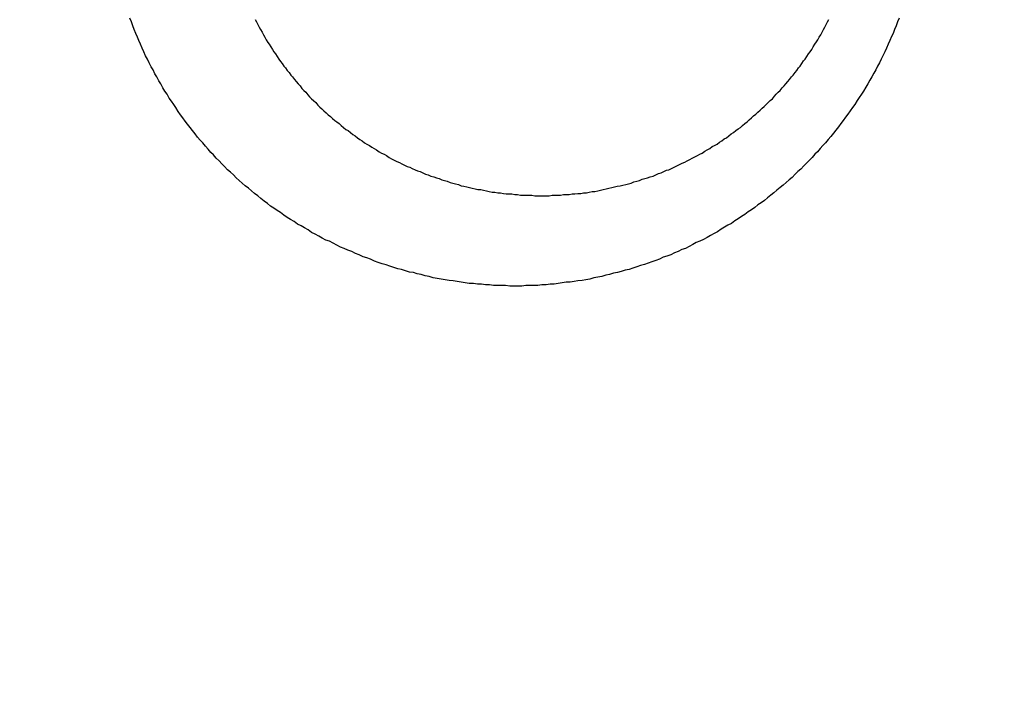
# Model space of a CAD drawing. Header units: millimetres. Extents: x -604189 to 881711, y -381903 to -7297.
# Tile 68 of 256: x -567427 to -567412, y -196050 to -196039. Entities that reach past the tile are written whole.
import ezdxf

# ---------------------------------------------------------------- set-up
doc = ezdxf.new("R2010")
doc.units = ezdxf.units.MM
doc.header["$LTSCALE"] = 100
doc.layers.add('OPIS', color=7, linetype='Continuous')
pattern_1 = [(45, (-296350.26, 111503), (-334.51454, 334.51454), []), (135, (-296350.26, 111503), (-334.51454, -334.51454), [])]

msp = doc.modelspace()

# ---------------------------------------------------------------- hatches: boundary and pattern name
at = {"layer": 'OPIS', "linetype": 'ByBlock', "lineweight": 13}
h = msp.add_hatch(dxfattribs=at)
h.set_pattern_fill('ANSI37', color=0, scale=149)
h.set_pattern_definition(pattern_1)
h.paths.add_polyline_path([(-565846.628, -200148.37), (-566196.825, -200149.347), (-566196.825, -200157.448), (-566296.825, -200157.448), (-566296.825, -200149.626), (-566746.825, -200150.882), (-566746.825, -201168.329, -0.414214), (-566403.888, -201511.266, -1), (-567089.762, -201511.266, -0.414214), (-566746.825, -201168.329), (-566746.825, -200936.871, -0.267949), (-567196.825, -200157.448), (-567296.825, -200157.448), (-567296.825, -200152.416), (-567606.815, -200153.281), (-567606.815, -201603.287), (-567556.815, -201603.147), (-567556.815, -205257.445), (-565846.45, -205257.445)])
h.paths.add_polyline_path([(-551636.825, -198396.286), (-576656.825, -198407.448), (-576656.825, -193157.448), (-579836.825, -193157.448), (-579836.825, -200437.448), (-570846.818, -200437.448), (-570846.818, -200053.169), (-551636.825, -200037.448)])
h.paths.add_polyline_path([(-566819.49, -205014.115), (-566583.775, -205014.115), (-566583.775, -204789.115), (-566819.49, -204789.115)], flags=24)
h.paths.add_polyline_path([(-566959.314, -200828.748), (-566427.171, -200828.748), (-566427.171, -200603.748), (-566959.314, -200603.748)], flags=24)
h.paths.add_polyline_path([(-566792.033, -202497.855), (-566276.912, -202497.855), (-566276.912, -202398.515), (-566792.033, -202398.515)], flags=24)
h.paths.add_polyline_path([(-566791.958, -202387.855), (-565854.55, -202387.855), (-565854.55, -202288.515), (-566791.958, -202288.515)], flags=24)
h.paths.add_polyline_path([(-567194.021, -202505.333), (-566857.345, -202505.333), (-566857.345, -202389.949), (-567194.021, -202389.949)], flags=24)
h.paths.add_polyline_path([(-567153.366, -202393.592), (-566996.4, -202393.592), (-566996.4, -202295.562), (-567153.366, -202295.562)], flags=24)
h.paths.add_polyline_path([(-566516.508, -200627.503), (-566516.508, -200287.803), (-566964.285, -200287.803), (-566964.285, -200627.503)], flags=24)
at = {"layer": 'OPIS', "linetype": 'ByBlock', "lineweight": 9}
h = msp.add_hatch(dxfattribs=at)
h.set_pattern_fill('ANSI37', color=0, scale=149)
h.set_pattern_definition(pattern_1)
edge = h.paths.add_edge_path()
edge.add_line((-551636.825, -193157.448), (-552906.825, -193157.448))
edge.add_line((-552906.825, -193157.448), (-552906.825, -193187.448))
edge.add_line((-552906.825, -193187.448), (-554281.473, -193187.448))
edge.add_line((-554281.473, -193187.448), (-554281.473, -193407.448))
edge.add_line((-554281.473, -193407.448), (-554641.473, -193407.448))
edge.add_line((-554641.473, -193407.448), (-554891.821, -193407.448))
edge.add_line((-554891.821, -193407.448), (-555251.821, -193407.448))
edge.add_line((-555251.821, -193407.448), (-555252.169, -193157.448))
edge.add_line((-555252.169, -193157.448), (-555156.825, -193407.448))
edge.add_line((-555156.825, -193407.448), (-555156.825, -196074.426))
edge.add_line((-555156.825, -196074.426), (-555036.825, -196074.426))
edge.add_line((-555036.825, -196074.426), (-555036.825, -196674.426))
edge.add_line((-555036.825, -196674.426), (-555036.825, -197274.426))
edge.add_line((-555036.825, -197274.426), (-555636.825, -197274.426))
edge.add_line((-555636.825, -197274.426), (-555636.825, -198296.526))
edge.add_line((-555636.825, -198296.526), (-555036.825, -198294.851))
edge.add_line((-555036.825, -198294.851), (-555036.825, -198287.448))
edge.add_line((-555036.825, -198287.448), (-554936.825, -198287.448))
edge.add_line((-554936.825, -198287.448), (-554936.825, -198294.572))
edge.add_line((-554936.825, -198294.572), (-554486.825, -198293.317))
edge.add_line((-554486.825, -198293.317), (-554486.825, -198292.448))
edge.add_line((-554486.825, -198292.448), (-554486.825, -197276.567))
edge.add_arc((-554486.825, -196933.63), 342.937, 180, 270, ccw=False)
edge.add_arc((-554486.825, -196933.63), 342.937, 0, 180, ccw=False)
edge.add_arc((-554486.825, -196933.63), 342.937, -90, 0, ccw=False)
edge.add_line((-554486.825, -197276.567), (-554486.825, -197508.025))
edge.add_arc((-554936.825, -198287.448), 900, 0, 60, ccw=False)
edge.add_line((-554036.825, -198287.448), (-553936.825, -198287.448))
edge.add_line((-553936.825, -198287.448), (-553936.825, -198291.782))
edge.add_line((-553936.825, -198291.782), (-551636.825, -198285.364))
edge.add_line((-551636.825, -198285.364), (-551636.825, -193157.448))
edge = h.paths.add_edge_path(flags=17)
edge.add_arc((-555292.825, -194555.644), 64, 0, 360)
edge = h.paths.add_edge_path(flags=17)
edge.add_arc((-555292.825, -194795.644), 64, 0, 360)
edge = h.paths.add_edge_path(flags=17)
edge.add_arc((-555532.825, -194555.644), 64, 0, 360)
edge = h.paths.add_edge_path(flags=17)
edge.add_arc((-555532.825, -194795.644), 64, 0, 360)
edge = h.paths.add_edge_path(flags=16)
edge.add_arc((-555445.578, -195632.918), 122.24, 0, 360)
edge = h.paths.add_edge_path(flags=17)
edge.add_arc((-555444.953, -195755.157), 131.84, -179.70702, 0.29298, ccw=False)
edge.add_line((-555576.791, -195755.831), (-555577.416, -195633.592))
edge.add_arc((-555445.578, -195632.918), 131.84, 0.29298, 180.29298, ccw=False)
edge.add_line((-555313.74, -195632.244), (-555313.115, -195754.483))
edge = h.paths.add_edge_path(flags=16)
edge.add_line((-555354.602, -195832.663), (-555410.524, -195781.149))
edge.add_arc((-555444.236, -195895.315), 119.04, 73.54834, 77.25266)
edge.add_line((-555417.97, -195779.209), (-555400.458, -195791.093))
edge.add_arc((-555397.928, -195789.134), 3.2, 66.437, 217.7638, ccw=False)
edge.add_arc((-555444.236, -195895.315), 119.04, 62.83618, 66.43696, ccw=False)
edge.add_line((-555389.89, -195789.404), (-555332.197, -195793.322))
edge.add_arc((-555444.953, -195755.157), 119.04, 319.37612, 341.30015, ccw=False)
edge = h.paths.add_edge_path(flags=0)
edge.add_arc((-555445.157, -195715.335), 16, 0, 360)
edge = h.paths.add_edge_path(flags=16)
edge.add_line((-555494.828, -195789.588), (-555556.499, -195794.41))
edge.add_arc((-555553.516, -195795.567), 3.2, 158.7889, 200.417)
edge.add_arc((-555444.953, -195755.157), 119.04, 200.41697, 219.83636)
edge.add_arc((-555533.904, -195829.364), 3.2, 219.8364, 346.9927)
edge.add_line((-555530.786, -195830.084), (-555488.51, -195790.333))
edge.add_arc((-555491.628, -195789.613), 3.2, 346.9927, 539.5529)
edge = h.paths.add_edge_path(flags=16)
edge.add_arc((-555444.953, -195755.157), 119.04, 258.76397, 281.82198, ccw=False)
edge.add_line((-555468.148, -195871.915), (-555480.159, -195865.083))
edge.add_arc((-555483.299, -195864.466), 3.2, 250.669, 348.8814, ccw=False)
edge.add_arc((-555444.953, -195755.157), 119.04, 229.64312, 250.66903, ccw=False)
edge.add_line((-555522.037, -195845.868), (-555468.703, -195779.633))
edge.add_arc((-555459.182, -195767.571), 15.366, -52.9828, 231.7166, ccw=False)
edge.add_arc((-555446.749, -195779.502), 3.2, 91.2428, 186.0743, ccw=False)
edge.add_arc((-555444.236, -195895.315), 119.04, 88.11241, 91.24277, ccw=False)
edge.add_line((-555440.315, -195776.34), (-555420.565, -195871.672))
h.paths.add_polyline_path([(-554267.155, -198153.982), (-554267.155, -197814.282), (-554714.931, -197814.282), (-554714.931, -198153.982)], flags=17)
h.paths.add_polyline_path([(-553792.63, -195548.14), (-553277.509, -195548.14), (-553277.509, -195448.8), (-553792.63, -195448.8)], flags=16)
h.paths.add_polyline_path([(-553792.555, -195438.14), (-553058.934, -195438.14), (-553058.934, -195338.8), (-553792.555, -195338.8)], flags=16)
h.paths.add_polyline_path([(-554194.618, -195555.618), (-553808.217, -195555.618), (-553808.217, -195440.235), (-554194.618, -195440.235)], flags=16)
h.paths.add_polyline_path([(-554153.974, -195443.932), (-553947.262, -195443.932), (-553947.262, -195345.836), (-554153.974, -195345.836)], flags=16)
h.paths.add_polyline_path([(-554256.508, -198153.982), (-554256.508, -197814.282), (-554704.285, -197814.282), (-554704.285, -198153.982)], flags=17)
h.paths.add_polyline_path([(-569496.825, -196631.63), (-571696.825, -196631.63), (-571696.825, -198287.448), (-569496.825, -198287.448)])
h.paths.add_polyline_path([(-567176.825, -196631.63), (-569376.825, -196631.63), (-569376.825, -198287.448), (-567176.825, -198287.448)])
h.paths.add_polyline_path([(-569376.825, -196535.63), (-567176.825, -196535.63), (-567176.825, -193157.448), (-569376.825, -193157.448)])
edge = h.paths.add_edge_path()
edge.add_arc((-571534.473, -195440.24), 50, 180, 270.0022)
edge.add_line((-571534.471, -195490.24), (-571329.472, -195490.239))
edge.add_arc((-571329.473, -195440.239), 50, 270.0009, 360)
edge.add_line((-571279.473, -195440.239), (-571279.473, -194996.239))
edge.add_arc((-571329.473, -194996.239), 50, 0, 90.0004)
edge.add_line((-571329.474, -194946.239), (-571534.474, -194946.24))
edge.add_arc((-571534.473, -194996.24), 50, 90.0009, 180)
edge.add_line((-571584.473, -194996.24), (-571584.473, -195440.24))
h.paths.add_polyline_path([(-571696.825, -196535.63), (-569496.825, -196535.63), (-569496.825, -193157.448), (-571696.825, -193157.448)])
edge = h.paths.add_edge_path()
edge.add_arc((-571945.684, -193388.705), 50, 0, 90.0004)
edge.add_line((-571945.684, -193338.705), (-572150.684, -193338.707))
edge.add_arc((-572150.684, -193388.707), 50, 90.0009, 180)
edge.add_line((-572200.684, -193388.707), (-572200.684, -193832.707))
edge.add_arc((-572150.684, -193832.707), 50, 180, 270.0022)
edge.add_line((-572150.682, -193882.707), (-571945.683, -193882.705))
edge.add_arc((-571945.684, -193832.705), 50, 270.0009, 360)
edge.add_line((-571895.684, -193832.705), (-571895.684, -193388.705))
h.paths.add_polyline_path([(-571816.825, -198287.448), (-571816.825, -193157.448), (-573216.825, -193157.448), (-573216.825, -198287.448)])

# ---------------------------------------------------------------- linework, layer by layer
at = {"color": 0}
for points in [[(-567413.324, -196039.468, 0), (-567413.346, -196039.528, 0), (-567413.369, -196039.588, 0), (-567413.393, -196039.648, 0), (-567413.417, -196039.708, 0), (-567413.441, -196039.758, 0), (-567413.467, -196039.818, 0), (-567413.492, -196039.878, 0), (-567413.519, -196039.938, 0), (-567413.546, -196039.998, 0), (-567413.573, -196040.048, 0), (-567413.601, -196040.108, 0), (-567413.63, -196040.168, 0), (-567413.659, -196040.218, 0), (-567413.688, -196040.278, 0), (-567413.718, -196040.328, 0), (-567413.749, -196040.388, 0), (-567413.78, -196040.438, 0), (-567413.812, -196040.498, 0), (-567413.844, -196040.548, 0), (-567413.877, -196040.608, 0), (-567413.911, -196040.658, 0), (-567413.945, -196040.708, 0), (-567413.979, -196040.758, 0), (-567414.014, -196040.818, 0), (-567414.049, -196040.868, 0), (-567414.085, -196040.918, 0), (-567414.122, -196040.968, 0), (-567414.159, -196041.018, 0), (-567414.196, -196041.068, 0), (-567414.234, -196041.118, 0), (-567414.272, -196041.168, 0), (-567414.311, -196041.218, 0), (-567414.35, -196041.268, 0), (-567414.39, -196041.318, 0), (-567414.431, -196041.368, 0), (-567414.471, -196041.418, 0), (-567414.513, -196041.458, 0), (-567414.554, -196041.508, 0), (-567414.596, -196041.558, 0), (-567414.639, -196041.598, 0), (-567414.682, -196041.648, 0), (-567414.725, -196041.688, 0), (-567414.769, -196041.738, 0), (-567414.814, -196041.778, 0), (-567414.859, -196041.828, 0), (-567414.904, -196041.868, 0), (-567414.949, -196041.908, 0), (-567414.995, -196041.958, 0), (-567415.042, -196041.998, 0), (-567415.089, -196042.038, 0), (-567415.136, -196042.078, 0), (-567415.184, -196042.118, 0), (-567415.232, -196042.158, 0), (-567415.28, -196042.198, 0), (-567415.329, -196042.238, 0), (-567415.379, -196042.278, 0), (-567415.428, -196042.318, 0), (-567415.478, -196042.358, 0), (-567415.529, -196042.388, 0), (-567415.579, -196042.428, 0), (-567415.631, -196042.468, 0), (-567415.682, -196042.498, 0), (-567415.734, -196042.538, 0), (-567415.786, -196042.568, 0), (-567415.838, -196042.608, 0), (-567415.891, -196042.638, 0), (-567415.944, -196042.678, 0), (-567415.998, -196042.708, 0), (-567416.052, -196042.738, 0), (-567416.106, -196042.768, 0), (-567416.16, -196042.808, 0), (-567416.215, -196042.838, 0), (-567416.27, -196042.868, 0), (-567416.325, -196042.898, 0), (-567416.381, -196042.928, 0), (-567416.437, -196042.958, 0), (-567416.493, -196042.978, 0), (-567416.549, -196043.008, 0), (-567416.606, -196043.038, 0), (-567416.663, -196043.068, 0), (-567416.72, -196043.088, 0), (-567416.778, -196043.118, 0), (-567416.835, -196043.138, 0), (-567416.893, -196043.168, 0), (-567416.952, -196043.188, 0), (-567417.01, -196043.208, 0), (-567417.069, -196043.238, 0), (-567417.127, -196043.258, 0), (-567417.187, -196043.278, 0), (-567417.246, -196043.298, 0), (-567417.305, -196043.318, 0), (-567417.365, -196043.338, 0), (-567417.425, -196043.358, 0), (-567417.485, -196043.378, 0), (-567417.545, -196043.398, 0), (-567417.606, -196043.408, 0), (-567417.666, -196043.428, 0), (-567417.727, -196043.448, 0), (-567417.788, -196043.458, 0), (-567417.849, -196043.478, 0), (-567417.91, -196043.488, 0), (-567417.972, -196043.508, 0), (-567418.033, -196043.518, 0), (-567418.095, -196043.528, 0), (-567418.157, -196043.548, 0), (-567418.218, -196043.558, 0), (-567418.28, -196043.568, 0), (-567418.343, -196043.578, 0), (-567418.405, -196043.588, 0), (-567418.467, -196043.598, 0), (-567418.53, -196043.598, 0), (-567418.592, -196043.608, 0), (-567418.655, -196043.618, 0), (-567418.717, -196043.628, 0), (-567418.78, -196043.628, 0), (-567418.843, -196043.638, 0), (-567418.906, -196043.638, 0), (-567418.969, -196043.648, 0), (-567419.032, -196043.648, 0), (-567419.095, -196043.648, 0), (-567419.158, -196043.648, 0), (-567419.221, -196043.658, 0), (-567419.284, -196043.658, 0), (-567419.347, -196043.658, 0), (-567419.41, -196043.658, 0), (-567419.474, -196043.648, 0), (-567419.537, -196043.648, 0), (-567419.6, -196043.648, 0), (-567419.663, -196043.648, 0), (-567419.726, -196043.638, 0), (-567419.79, -196043.638, 0), (-567419.853, -196043.628, 0), (-567419.916, -196043.628, 0), (-567419.979, -196043.618, 0), (-567420.042, -196043.618, 0), (-567420.105, -196043.608, 0), (-567420.168, -196043.598, 0), (-567420.231, -196043.588, 0), (-567420.294, -196043.578, 0), (-567420.356, -196043.568, 0), (-567420.419, -196043.558, 0), (-567420.482, -196043.548, 0), (-567420.544, -196043.538, 0), (-567420.606, -196043.528, 0), (-567420.669, -196043.508, 0), (-567420.731, -196043.498, 0), (-567420.793, -196043.478, 0), (-567420.855, -196043.468, 0), (-567420.916, -196043.448, 0), (-567420.978, -196043.438, 0), (-567421.039, -196043.418, 0), (-567421.101, -196043.398, 0), (-567421.162, -196043.388, 0), (-567421.223, -196043.368, 0), (-567421.284, -196043.348, 0), (-567421.344, -196043.328, 0), (-567421.405, -196043.308, 0), (-567421.465, -196043.288, 0), (-567421.525, -196043.268, 0), (-567421.585, -196043.238, 0), (-567421.644, -196043.218, 0), (-567421.704, -196043.198, 0), (-567421.763, -196043.168, 0), (-567421.822, -196043.148, 0), (-567421.88, -196043.118, 0), (-567421.939, -196043.098, 0), (-567421.997, -196043.068, 0), (-567422.055, -196043.048, 0), (-567422.113, -196043.018, 0), (-567422.17, -196042.988, 0), (-567422.227, -196042.958, 0), (-567422.284, -196042.938, 0), (-567422.34, -196042.908, 0), (-567422.397, -196042.878, 0), (-567422.453, -196042.848, 0), (-567422.508, -196042.818, 0), (-567422.563, -196042.778, 0), (-567422.618, -196042.748, 0), (-567422.673, -196042.718, 0), (-567422.727, -196042.688, 0), (-567422.781, -196042.648, 0), (-567422.835, -196042.618, 0), (-567422.888, -196042.588, 0), (-567422.941, -196042.548, 0), (-567422.993, -196042.508, 0), (-567423.045, -196042.478, 0), (-567423.097, -196042.438, 0), (-567423.148, -196042.408, 0), (-567423.199, -196042.368, 0), (-567423.25, -196042.328, 0), (-567423.3, -196042.288, 0), (-567423.349, -196042.248, 0), (-567423.399, -196042.208, 0), (-567423.447, -196042.168, 0), (-567423.496, -196042.128, 0), (-567423.544, -196042.088, 0), (-567423.591, -196042.048, 0), (-567423.638, -196042.008, 0), (-567423.685, -196041.968, 0), (-567423.731, -196041.918, 0), (-567423.777, -196041.878, 0), (-567423.822, -196041.838, 0), (-567423.867, -196041.788, 0), (-567423.911, -196041.748, 0), (-567423.955, -196041.698, 0), (-567423.999, -196041.658, 0), (-567424.042, -196041.608, 0), (-567424.084, -196041.568, 0), (-567424.126, -196041.518, 0), (-567424.168, -196041.468, 0), (-567424.209, -196041.418, 0), (-567424.25, -196041.378, 0), (-567424.29, -196041.328, 0), (-567424.33, -196041.278, 0), (-567424.369, -196041.228, 0), (-567424.407, -196041.178, 0), (-567424.446, -196041.128, 0), (-567424.483, -196041.078, 0), (-567424.521, -196041.028, 0), (-567424.557, -196040.978, 0), (-567424.593, -196040.928, 0), (-567424.629, -196040.868, 0), (-567424.664, -196040.818, 0), (-567424.699, -196040.768, 0), (-567424.733, -196040.718, 0), (-567424.767, -196040.658, 0), (-567424.8, -196040.608, 0), (-567424.832, -196040.558, 0), (-567424.864, -196040.498, 0), (-567424.896, -196040.448, 0), (-567424.927, -196040.388, 0), (-567424.957, -196040.338, 0), (-567424.987, -196040.278, 0), (-567425.017, -196040.228, 0), (-567425.046, -196040.168, 0), (-567425.074, -196040.108, 0), (-567425.102, -196040.058, 0), (-567425.129, -196039.998, 0), (-567425.155, -196039.938, 0), (-567425.182, -196039.878, 0), (-567425.207, -196039.818, 0), (-567425.232, -196039.768, 0), (-567425.257, -196039.708, 0), (-567425.28, -196039.648, 0), (-567425.304, -196039.588, 0), (-567425.326, -196039.528, 0), (-567425.349, -196039.468, 0)], [(-567423.388, -196039.488, 0), (-567423.367, -196039.528, 0), (-567423.347, -196039.568, 0), (-567423.326, -196039.608, 0), (-567423.304, -196039.648, 0), (-567423.283, -196039.688, 0), (-567423.261, -196039.728, 0), (-567423.238, -196039.768, 0), (-567423.216, -196039.808, 0), (-567423.192, -196039.848, 0), (-567423.169, -196039.878, 0), (-567423.145, -196039.918, 0), (-567423.121, -196039.958, 0), (-567423.096, -196039.998, 0), (-567423.072, -196040.028, 0), (-567423.046, -196040.068, 0), (-567423.021, -196040.108, 0), (-567422.995, -196040.148, 0), (-567422.969, -196040.178, 0), (-567422.942, -196040.218, 0), (-567422.916, -196040.248, 0), (-567422.888, -196040.288, 0), (-567422.861, -196040.318, 0), (-567422.833, -196040.358, 0), (-567422.805, -196040.388, 0), (-567422.777, -196040.428, 0), (-567422.748, -196040.458, 0), (-567422.719, -196040.498, 0), (-567422.689, -196040.528, 0), (-567422.66, -196040.568, 0), (-567422.63, -196040.598, 0), (-567422.6, -196040.628, 0), (-567422.569, -196040.668, 0), (-567422.538, -196040.698, 0), (-567422.507, -196040.728, 0), (-567422.476, -196040.758, 0), (-567422.444, -196040.788, 0), (-567422.412, -196040.828, 0), (-567422.38, -196040.858, 0), (-567422.347, -196040.888, 0), (-567422.314, -196040.918, 0), (-567422.281, -196040.948, 0), (-567422.248, -196040.978, 0), (-567422.214, -196041.008, 0), (-567422.181, -196041.038, 0), (-567422.146, -196041.068, 0), (-567422.112, -196041.088, 0), (-567422.077, -196041.118, 0), (-567422.043, -196041.148, 0), (-567422.007, -196041.178, 0), (-567421.972, -196041.208, 0), (-567421.936, -196041.228, 0), (-567421.901, -196041.258, 0), (-567421.864, -196041.288, 0), (-567421.828, -196041.308, 0), (-567421.791, -196041.338, 0), (-567421.755, -196041.368, 0), (-567421.718, -196041.388, 0), (-567421.68, -196041.418, 0), (-567421.643, -196041.438, 0), (-567421.605, -196041.458, 0), (-567421.567, -196041.488, 0), (-567421.529, -196041.508, 0), (-567421.491, -196041.528, 0), (-567421.452, -196041.558, 0), (-567421.413, -196041.578, 0), (-567421.374, -196041.598, 0), (-567421.335, -196041.618, 0), (-567421.296, -196041.648, 0), (-567421.256, -196041.668, 0), (-567421.216, -196041.688, 0), (-567421.176, -196041.708, 0), (-567421.136, -196041.728, 0), (-567421.096, -196041.748, 0), (-567421.055, -196041.768, 0), (-567421.014, -196041.788, 0), (-567420.974, -196041.798, 0), (-567420.933, -196041.818, 0), (-567420.891, -196041.838, 0), (-567420.85, -196041.858, 0), (-567420.809, -196041.868, 0), (-567420.767, -196041.888, 0), (-567420.725, -196041.908, 0), (-567420.683, -196041.918, 0), (-567420.641, -196041.938, 0), (-567420.599, -196041.948, 0), (-567420.557, -196041.968, 0), (-567420.514, -196041.978, 0), (-567420.471, -196041.998, 0), (-567420.429, -196042.008, 0), (-567420.386, -196042.018, 0), (-567420.343, -196042.038, 0), (-567420.3, -196042.048, 0), (-567420.257, -196042.058, 0), (-567420.213, -196042.068, 0), (-567420.17, -196042.088, 0), (-567420.126, -196042.098, 0), (-567420.083, -196042.108, 0), (-567420.039, -196042.118, 0), (-567419.995, -196042.128, 0), (-567419.951, -196042.138, 0), (-567419.908, -196042.148, 0), (-567419.864, -196042.148, 0), (-567419.819, -196042.158, 0), (-567419.775, -196042.168, 0), (-567419.731, -196042.178, 0), (-567419.687, -196042.188, 0), (-567419.642, -196042.188, 0), (-567419.598, -196042.198, 0), (-567419.553, -196042.198, 0), (-567419.509, -196042.208, 0), (-567419.464, -196042.218, 0), (-567419.42, -196042.218, 0), (-567419.375, -196042.218, 0), (-567419.33, -196042.228, 0), (-567419.286, -196042.228, 0), (-567419.241, -196042.238, 0), (-567419.196, -196042.238, 0), (-567419.151, -196042.238, 0), (-567419.107, -196042.238, 0), (-567419.062, -196042.238, 0), (-567419.017, -196042.248, 0), (-567418.972, -196042.248, 0), (-567418.927, -196042.248, 0), (-567418.882, -196042.248, 0), (-567418.838, -196042.248, 0), (-567418.793, -196042.248, 0), (-567418.748, -196042.238, 0), (-567418.703, -196042.238, 0), (-567418.658, -196042.238, 0), (-567418.614, -196042.238, 0), (-567418.569, -196042.228, 0), (-567418.524, -196042.228, 0), (-567418.479, -196042.228, 0), (-567418.435, -196042.218, 0), (-567418.39, -196042.218, 0), (-567418.346, -196042.208, 0), (-567418.301, -196042.208, 0), (-567418.257, -196042.198, 0), (-567418.212, -196042.198, 0), (-567418.168, -196042.188, 0), (-567418.123, -196042.178, 0), (-567418.079, -196042.178, 0), (-567418.035, -196042.168, 0), (-567417.991, -196042.158, 0), (-567417.947, -196042.148, 0), (-567417.903, -196042.138, 0), (-567417.859, -196042.128, 0), (-567417.815, -196042.118, 0), (-567417.771, -196042.108, 0), (-567417.728, -196042.098, 0), (-567417.684, -196042.088, 0), (-567417.641, -196042.078, 0), (-567417.597, -196042.068, 0), (-567417.554, -196042.058, 0), (-567417.511, -196042.048, 0), (-567417.468, -196042.028, 0), (-567417.425, -196042.018, 0), (-567417.382, -196042.008, 0), (-567417.339, -196041.988, 0), (-567417.297, -196041.978, 0), (-567417.254, -196041.968, 0), (-567417.212, -196041.948, 0), (-567417.17, -196041.938, 0), (-567417.128, -196041.918, 0), (-567417.086, -196041.898, 0), (-567417.044, -196041.888, 0), (-567417.003, -196041.868, 0), (-567416.961, -196041.848, 0), (-567416.92, -196041.838, 0), (-567416.879, -196041.818, 0), (-567416.838, -196041.798, 0), (-567416.797, -196041.778, 0), (-567416.756, -196041.758, 0), (-567416.716, -196041.738, 0), (-567416.675, -196041.718, 0), (-567416.635, -196041.698, 0), (-567416.595, -196041.678, 0), (-567416.556, -196041.658, 0), (-567416.516, -196041.638, 0), (-567416.477, -196041.618, 0), (-567416.438, -196041.598, 0), (-567416.399, -196041.578, 0), (-567416.36, -196041.548, 0), (-567416.321, -196041.528, 0), (-567416.283, -196041.508, 0), (-567416.245, -196041.478, 0), (-567416.207, -196041.458, 0), (-567416.169, -196041.438, 0), (-567416.132, -196041.408, 0), (-567416.094, -196041.388, 0), (-567416.057, -196041.358, 0), (-567416.02, -196041.338, 0), (-567415.984, -196041.308, 0), (-567415.948, -196041.278, 0), (-567415.911, -196041.258, 0), (-567415.876, -196041.228, 0), (-567415.84, -196041.198, 0), (-567415.804, -196041.178, 0), (-567415.769, -196041.148, 0), (-567415.734, -196041.118, 0), (-567415.7, -196041.088, 0), (-567415.665, -196041.058, 0), (-567415.631, -196041.028, 0), (-567415.597, -196040.998, 0), (-567415.564, -196040.968, 0), (-567415.53, -196040.938, 0), (-567415.497, -196040.908, 0), (-567415.464, -196040.878, 0), (-567415.432, -196040.848, 0), (-567415.399, -196040.818, 0), (-567415.367, -196040.788, 0), (-567415.336, -196040.758, 0), (-567415.304, -196040.728, 0), (-567415.273, -196040.688, 0), (-567415.242, -196040.658, 0), (-567415.212, -196040.628, 0), (-567415.181, -196040.598, 0), (-567415.151, -196040.558, 0), (-567415.121, -196040.528, 0), (-567415.092, -196040.498, 0), (-567415.063, -196040.458, 0), (-567415.034, -196040.428, 0), (-567415.006, -196040.388, 0), (-567414.977, -196040.358, 0), (-567414.949, -196040.318, 0), (-567414.922, -196040.288, 0), (-567414.895, -196040.248, 0), (-567414.868, -196040.218, 0), (-567414.841, -196040.178, 0), (-567414.815, -196040.138, 0), (-567414.789, -196040.108, 0), (-567414.763, -196040.068, 0), (-567414.738, -196040.028, 0), (-567414.713, -196039.998, 0), (-567414.688, -196039.958, 0), (-567414.664, -196039.918, 0), (-567414.64, -196039.878, 0), (-567414.616, -196039.838, 0), (-567414.593, -196039.808, 0), (-567414.57, -196039.768, 0), (-567414.548, -196039.728, 0), (-567414.525, -196039.688, 0), (-567414.504, -196039.648, 0), (-567414.482, -196039.608, 0), (-567414.461, -196039.568, 0), (-567414.44, -196039.528, 0), (-567414.42, -196039.488, 0)]]:
    msp.add_polyline3d(points, dxfattribs=at)

doc.saveas('drawing.dxf')
